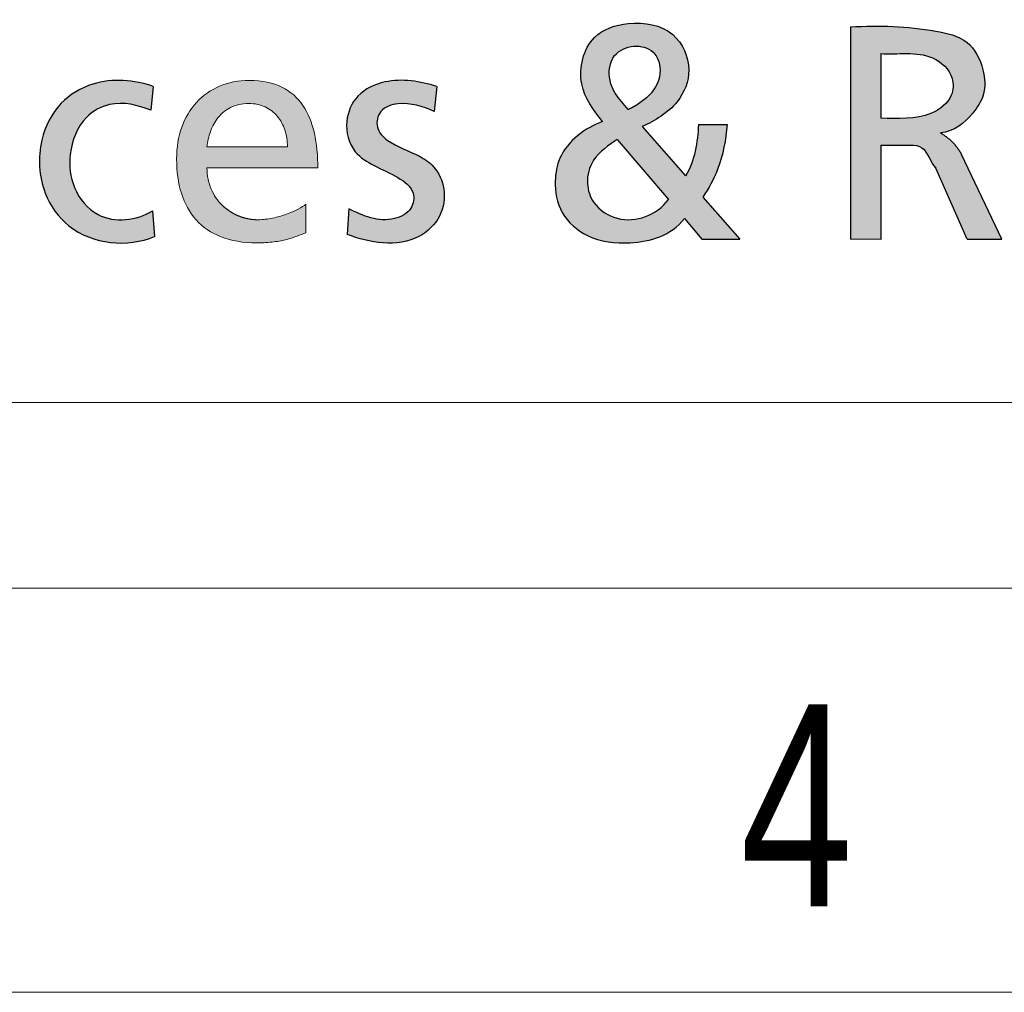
# Model space of a CAD drawing. Header units: millimetres. Extents: x 15 to 592, y 5 to 415.
# Tile 3 of 12: x 417 to 430, y 5 to 17. Entities that reach past the tile are written whole.
import ezdxf

# ---------------------------------------------------------------- set-up
doc = ezdxf.new("R2010")
doc.units = ezdxf.units.MM
doc.layers.add('FORMAT', color=7, linetype='Continuous')
doc.styles.add('SLDTEXTSTYLE0', font='TXT', dxfattribs={"width": 0.75})

# ---------------------------------------------------------------- blocks, each defined once
blk = doc.blocks.new('LOGO_sombreado')
at = {"linetype": 'Continuous'}
h = blk.add_hatch(color=7, dxfattribs=at)
edge = h.paths.add_edge_path(flags=0)
edge.add_spline(control_points=[(21.80518499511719, 2.542211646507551), (21.87715258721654, 2.650277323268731), (22.03221727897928, 2.933266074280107), (22.09147354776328, 3.253403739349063), (22.10612114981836, 3.44187780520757)], knot_values=[0, 0, 0, 0, 0.4065839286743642, 1, 1, 1, 1], weights=[1, 1, 1, 1, 1], degree=3, periodic=0)
edge.add_line((22.10612114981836, 3.441877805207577), (21.75261181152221, 3.442482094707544))
edge.add_spline(control_points=[(21.75261181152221, 3.442482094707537), (21.73771256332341, 3.223558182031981), (21.71383364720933, 2.995582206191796), (21.590480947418, 2.80556099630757)], knot_values=[0, 0, 0, 0, 1, 1, 1, 1], weights=[1, 1, 1, 1], degree=3, periodic=0)
edge.add_line((21.59048094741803, 2.80556099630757), (21.05568476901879, 3.41589335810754))
edge.add_spline(control_points=[(21.05568476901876, 3.41589335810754), (21.21405843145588, 3.49108382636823), (21.50401468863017, 3.656432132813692), (21.6971531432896, 4.135566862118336), (21.46527757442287, 4.649830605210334), (20.91634414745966, 4.739435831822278), (20.3687136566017, 4.557154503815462), (20.21852997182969, 3.932741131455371), (20.45354487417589, 3.615640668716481), (20.56548515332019, 3.480068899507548)], knot_values=[0, 0, 0, 0, 0.1490557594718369, 0.2667255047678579, 0.3997881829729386, 0.5586868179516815, 0.6849578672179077, 0.8509330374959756, 1, 1, 1, 1], weights=[1, 1, 1, 1, 1, 1, 1, 1, 1, 1], degree=3, periodic=0)
edge.add_spline(control_points=[(20.56548515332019, 3.480068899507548), (20.35092752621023, 3.401936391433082), (20.04367555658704, 3.175232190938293), (19.95698732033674, 2.707680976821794), (20.02666153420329, 2.324769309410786), (20.3941320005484, 2.005132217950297), (20.98353484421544, 1.941171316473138), (21.41004107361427, 2.065528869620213), (21.5785764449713, 2.278258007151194)], knot_values=[0, 0, 0, 0, 0.2281589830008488, 0.3202652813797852, 0.4488884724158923, 0.5851883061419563, 0.7570426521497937, 1, 1, 1, 1], weights=[1, 1, 1, 1, 1, 1, 1, 1, 1], degree=3, periodic=0)
edge.add_line((21.57857644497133, 2.278258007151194), (21.79382435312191, 2.02264356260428))
edge.add_line((21.79382435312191, 2.02264356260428), (22.26408241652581, 2.02264356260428))
edge.add_line((22.26408241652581, 2.02264356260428), (21.80518499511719, 2.542211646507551))
edge = h.paths.add_edge_path(flags=0)
edge.add_spline(control_points=[(21.37910049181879, 2.515622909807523), (21.24077429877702, 2.319796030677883), (20.84880579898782, 2.17311589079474), (20.44699734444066, 2.429463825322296), (20.35015849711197, 2.72723700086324), (20.43540659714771, 3.053012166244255), (20.64409038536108, 3.183991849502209), (20.74640941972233, 3.257569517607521)], knot_values=[0, 0, 0, 0, 0.3539609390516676, 0.5292754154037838, 0.6541513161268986, 0.8034518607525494, 1, 1, 1, 1], weights=[1, 1, 1, 1, 1, 1, 1, 1], degree=3, periodic=0)
edge.add_line((20.74640941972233, 3.257569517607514), (21.37910049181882, 2.515622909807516))
edge = h.paths.add_edge_path(flags=0)
edge.add_spline(control_points=[(20.88225369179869, 3.627273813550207), (20.82466989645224, 3.691802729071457), (20.7286787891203, 3.799371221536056), (20.6263960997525, 4.02575127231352), (20.66276279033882, 4.316230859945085), (20.94328487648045, 4.440864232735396), (21.21540433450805, 4.373629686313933), (21.3184032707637, 4.078570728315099), (21.19461075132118, 3.829591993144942), (21.055464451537, 3.73118651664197), (21.0107256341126, 3.699546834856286)], knot_values=[0, 0, 0, 0, 0.1287241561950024, 0.2145807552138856, 0.3703793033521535, 0.5029583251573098, 0.6266524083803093, 0.7444102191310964, 0.9178218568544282, 1, 1, 1, 1], weights=[1, 1, 1, 1, 1, 1, 1, 1, 1, 1, 1], degree=3, periodic=0)
edge.add_spline(control_points=[(21.0107256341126, 3.699546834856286), (20.94895017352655, 3.659036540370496), (20.88225369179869, 3.627273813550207)], knot_values=[0, 0, 0, 1, 1, 1], weights=[1, 1, 1], degree=2, periodic=0)
h = blk.add_hatch(color=7, dxfattribs=at)
edge = h.paths.add_edge_path(flags=0)
edge.add_line((24.00897634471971, 3.188218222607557), (24.36846879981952, 3.188218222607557))
edge.add_spline(control_points=[(24.36846879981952, 3.188218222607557), (24.43417487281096, 3.188218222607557), (24.57204739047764, 3.167928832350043), (24.62737304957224, 2.966254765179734), (24.68709393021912, 2.902411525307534)], knot_values=[0, 0, 0, 0, 0.3333596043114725, 1, 1, 1, 1], weights=[1, 1, 1, 1, 1], degree=3, periodic=0)
edge.add_line((24.68709393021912, 2.902411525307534), (25.07516314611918, 2.022535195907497))
edge.add_line((25.07516314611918, 2.022535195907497), (25.50612394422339, 2.022535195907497))
edge.add_line((25.50612394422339, 2.022535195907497), (25.00818043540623, 3.071690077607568))
edge.add_spline(control_points=[(25.00818043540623, 3.071690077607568), (24.91213326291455, 3.240049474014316), (24.74730285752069, 3.338875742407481)], knot_values=[0, 0, 0, 1, 1, 1], weights=[1, 1, 1], degree=2, periodic=0)
edge.add_spline(control_points=[(24.74730285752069, 3.338875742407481), (24.9167825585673, 3.354488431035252), (25.11052005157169, 3.514372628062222), (25.31044044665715, 3.815909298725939), (25.28905342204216, 4.15031328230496), (25.10735416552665, 4.51311518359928), (24.45667683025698, 4.652657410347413), (23.9979732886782, 4.671965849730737), (23.63131109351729, 4.650785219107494)], knot_values=[0, 0, 0, 0, 0.1644101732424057, 0.2524804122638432, 0.3603426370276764, 0.4947050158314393, 0.6362272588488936, 1, 1, 1, 1], weights=[1, 1, 1, 1, 1, 1, 1, 1, 1], degree=3, periodic=0)
edge.add_line((23.63131109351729, 4.650785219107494), (23.63131109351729, 2.023209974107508))
edge.add_line((23.63131109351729, 2.023209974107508), (24.00897634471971, 2.020548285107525))
edge.add_line((24.00897634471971, 2.020548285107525), (24.00897634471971, 3.188218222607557))
edge = h.paths.add_edge_path(flags=0)
edge.add_line((24.00864978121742, 3.518649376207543), (24.00864978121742, 4.319927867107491))
edge.add_spline(control_points=[(24.00864978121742, 4.319927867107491), (24.21515060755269, 4.303056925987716), (24.57492757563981, 4.384192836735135), (24.916849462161, 4.071875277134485), (24.90140032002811, 3.747590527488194), (24.54786482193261, 3.486641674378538), (24.21699973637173, 3.518563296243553), (24.00864978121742, 3.518649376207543)], knot_values=[0, 0, 0, 0, 0.2978892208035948, 0.45942292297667, 0.5557703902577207, 0.7086388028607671, 1, 1, 1, 1], weights=[1, 1, 1, 1, 1, 1, 1, 1], degree=3, periodic=0)
h = blk.add_hatch(color=7, dxfattribs=at)
edge = h.paths.add_edge_path(flags=0)
edge.add_arc((16.30196241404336, 2.904385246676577), 0.6409930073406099, 248.03441069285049, 270.0502968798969, ccw=False)
edge.add_spline(control_points=[(16.06219918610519, 2.309922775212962), (15.9868891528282, 2.340333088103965), (15.91875832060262, 2.384543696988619), (15.86030607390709, 2.440932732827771)], knot_values=[23.38426970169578, 23.38426970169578, 23.38426970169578, 23.38426970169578, 23.7679247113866, 23.7679247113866, 23.7679247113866, 23.7679247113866], weights=[1, 0.9877716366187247, 0.9877716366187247, 1], degree=3, periodic=0)
edge.add_arc((16.29055579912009, 2.885258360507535), 0.6184982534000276, 203.0223573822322, 225.9220705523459, ccw=False)
edge.add_spline(control_points=[(15.72131949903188, 2.643369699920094), (15.68820443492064, 2.721202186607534), (15.66959231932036, 2.808945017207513), (15.66959231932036, 2.904060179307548)], knot_values=[0, 0, 0, 0, 1, 1, 1, 1], weights=[1, 1, 1, 1], degree=3, periodic=0)
edge.add_line((15.66959231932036, 2.904060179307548), (17.04090640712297, 2.904060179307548))
edge.add_spline(control_points=[(17.04090640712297, 2.904060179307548), (17.04090640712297, 3.05839570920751), (17.02791418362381, 3.203425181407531), (16.99848528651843, 3.333951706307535)], knot_values=[2, 2, 2, 2, 3, 3, 3, 3], weights=[1, 1, 1, 1], degree=3, periodic=0)
edge.add_spline(control_points=[(16.99848528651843, 3.333951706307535), (16.96905638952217, 3.464478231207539), (16.92313039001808, 3.58074352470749), (16.85714198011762, 3.677550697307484)], knot_values=[3, 3, 3, 3, 4, 4, 4, 4], weights=[1, 1, 1, 1], degree=3, periodic=0)
edge.add_spline(control_points=[(16.85714198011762, 3.677550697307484), (16.79121399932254, 3.774478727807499), (16.70528403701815, 3.852069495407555), (16.59578678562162, 3.905488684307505)], knot_values=[4, 4, 4, 4, 5, 5, 5, 5], weights=[1, 1, 1, 1], degree=3, periodic=0)
edge.add_spline(control_points=[(16.59578678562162, 3.905488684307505), (16.48634996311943, 3.958907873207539), (16.35328542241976, 3.988034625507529), (16.19326957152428, 3.988034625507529), (16.05772744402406, 3.988034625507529), (15.93372724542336, 3.962896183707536), (15.82398827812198, 3.916245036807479)], knot_values=[5, 5, 5, 5, 6, 6, 6, 7, 7, 7, 7], weights=[1, 1, 1, 1, 1, 1, 1], degree=3, periodic=0)
edge.add_spline(control_points=[(15.82398827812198, 3.916245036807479), (15.71418888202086, 3.8697147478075), (15.61871114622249, 3.801671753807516), (15.54009308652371, 3.715741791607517)], knot_values=[7, 7, 7, 7, 8, 8, 8, 8], weights=[1, 1, 1, 1], degree=3, periodic=0)
edge.add_spline(control_points=[(15.54009308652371, 3.715741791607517), (15.46153545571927, 3.629932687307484), (15.39989793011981, 3.526357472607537), (15.35789981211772, 3.40864188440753)], knot_values=[8, 8, 8, 8, 9, 9, 9, 9], weights=[1, 1, 1, 1], degree=3, periodic=0)
edge.add_spline(control_points=[(15.35789981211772, 3.40864188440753), (15.31596212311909, 3.290926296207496), (15.2936034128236, 3.159191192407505), (15.2936034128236, 3.016941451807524), (15.2936034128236, 2.860430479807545), (15.31312196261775, 2.71733473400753), (15.35300506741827, 2.590554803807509)], knot_values=[9, 9, 9, 9, 10, 10, 10, 11, 11, 11, 11], weights=[1, 1, 1, 1, 1, 1, 1], degree=3, periodic=0)
edge.add_spline(control_points=[(15.35300506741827, 2.590554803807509), (15.39294860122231, 2.463774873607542), (15.45325669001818, 2.353310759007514), (15.53483576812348, 2.262425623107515)], knot_values=[11, 11, 11, 11, 12, 12, 12, 12], weights=[1, 1, 1, 1], degree=3, periodic=0)
edge.add_spline(control_points=[(15.53483576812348, 2.262425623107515), (15.61641484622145, 2.171540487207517), (15.71938577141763, 2.10035518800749), (15.8444736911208, 2.051770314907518)], knot_values=[12, 12, 12, 12, 13, 13, 13, 13], weights=[1, 1, 1, 1], degree=3, periodic=0)
edge.add_spline(control_points=[(15.8444736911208, 2.051770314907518), (15.96956161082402, 2.003185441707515), (16.11688738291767, 1.977321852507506), (16.28729701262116, 1.977321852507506), (16.36645893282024, 1.977321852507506), (16.43558964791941, 1.982035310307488), (16.49674374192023, 1.989770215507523)], knot_values=[13, 13, 13, 13, 14, 14, 14, 15, 15, 15, 15], weights=[1, 1, 1, 1, 1, 1, 1], degree=3, periodic=0)
edge.add_spline(control_points=[(16.49674374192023, 1.989770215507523), (16.55789783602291, 1.997625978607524), (16.61113573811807, 2.00850318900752), (16.65869331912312, 2.020951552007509)], knot_values=[15, 15, 15, 15, 16, 16, 16, 16], weights=[1, 1, 1, 1], degree=3, periodic=0)
edge.add_spline(control_points=[(16.65869331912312, 2.020951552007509), (16.70631132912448, 2.033399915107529), (16.74824901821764, 2.04729857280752), (16.78668182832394, 2.061318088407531)], knot_values=[16, 16, 16, 16, 17, 17, 17, 17], weights=[1, 1, 1, 1], degree=3, periodic=0)
edge.add_spline(control_points=[(16.78668182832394, 2.061318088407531), (16.82517506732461, 2.075095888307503), (16.86016342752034, 2.088994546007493), (16.89400363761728, 2.101201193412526)], knot_values=[17, 17, 17, 17, 18, 18, 18, 18], weights=[1, 1, 1, 1], degree=3, periodic=0)
edge.add_line((16.89400363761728, 2.101201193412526), (16.89400363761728, 2.455314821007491))
edge.add_spline(control_points=[(16.89400363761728, 2.455314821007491), (16.87237007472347, 2.437427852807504), (16.83919458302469, 2.41664029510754), (16.79792161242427, 2.395248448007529)], knot_values=[19.00002, 19.00002, 19.00002, 19.00002, 20.00002, 20.00002, 20.00002, 20.00002], weights=[1, 1, 1, 1], degree=3, periodic=0)
edge.add_spline(control_points=[(16.79792161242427, 2.395248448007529), (16.75664864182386, 2.373856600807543), (16.70727819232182, 2.352102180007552), (16.65337557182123, 2.332644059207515)], knot_values=[20.00002, 20.00002, 20.00002, 20.00002, 21.00002, 21.00002, 21.00002, 21.00002], weights=[1, 1, 1, 1], degree=3, periodic=0)
edge.add_spline(control_points=[(16.65337557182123, 2.332644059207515), (16.5994729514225, 2.313185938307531), (16.54091730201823, 2.295782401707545), (16.48127393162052, 2.2833340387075)], knot_values=[21.00002, 21.00002, 21.00002, 21.00002, 22.00002, 22.00002, 22.00002, 22.00002], weights=[1, 1, 1, 1], degree=3, periodic=0)
edge.add_spline(control_points=[(16.48127393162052, 2.2833340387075), (16.42163056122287, 2.270885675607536), (16.36089946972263, 2.263392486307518), (16.30252510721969, 2.263392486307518)], knot_values=[22.00002, 22.00002, 22.00002, 22.00002, 23.00002, 23.00002, 23.00002, 23.00002], weights=[1, 1, 1, 1], degree=3, periodic=0)
edge = h.paths.add_edge_path(flags=0)
edge.add_spline(control_points=[(15.66959231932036, 3.166926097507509), (15.67611864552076, 3.229167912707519), (15.69001730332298, 3.293826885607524), (15.71255730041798, 3.355706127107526)], knot_values=[8, 8, 8, 8, 9, 9, 9, 9], weights=[1, 1, 1, 1], degree=3, periodic=0)
edge.add_spline(control_points=[(15.71255730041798, 3.355706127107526), (15.73509729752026, 3.417585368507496), (15.76627863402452, 3.476684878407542), (15.80755160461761, 3.528049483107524)], knot_values=[9, 9, 9, 9, 10, 10, 10, 10], weights=[1, 1, 1, 1], degree=3, periodic=0)
edge.add_spline(control_points=[(15.80755160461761, 3.528049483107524), (15.84876414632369, 3.579414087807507), (15.9000078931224, 3.623043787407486), (15.96255185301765, 3.653741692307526)], knot_values=[0, 0, 0, 0, 1, 1, 1, 1], weights=[1, 1, 1, 1], degree=3, periodic=0)
edge.add_spline(control_points=[(15.96255185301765, 3.653741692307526), (16.02515624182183, 3.684560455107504), (16.09912127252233, 3.702447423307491), (16.18577638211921, 3.702447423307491), (16.26215857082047, 3.702447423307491), (16.3302015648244, 3.687340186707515), (16.38942193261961, 3.660147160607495)], knot_values=[1, 1, 1, 1, 2, 2, 2, 3, 3, 3, 3], weights=[1, 1, 1, 1, 1, 1, 1], degree=3, periodic=0)
edge.add_spline(control_points=[(16.38942193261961, 3.660147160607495), (16.44864230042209, 3.632954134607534), (16.49897961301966, 3.593554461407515), (16.53976915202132, 3.545090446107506)], knot_values=[3, 3, 3, 3, 4, 4, 4, 4], weights=[1, 1, 1, 1], degree=3, periodic=0)
edge.add_spline(control_points=[(16.53976915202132, 3.545090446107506), (16.58049826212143, 3.496505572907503), (16.61174002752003, 3.438735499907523), (16.63276930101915, 3.374801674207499)], knot_values=[4, 4, 4, 4, 5, 5, 5, 5], weights=[1, 1, 1, 1], degree=3, periodic=0)
edge.add_spline(control_points=[(16.63276930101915, 3.374801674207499), (16.65385900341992, 3.31074699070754), (16.66467578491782, 3.24052855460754), (16.66467578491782, 3.166926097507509)], knot_values=[5, 5, 5, 5, 6, 6, 6, 6], weights=[1, 1, 1, 1], degree=3, periodic=0)
edge.add_line((16.66467578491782, 3.166926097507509), (16.41588981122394, 3.166926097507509))
edge.add_line((16.41588981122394, 3.166926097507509), (15.66959231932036, 3.166926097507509))
h = blk.add_hatch(color=7, dxfattribs=at)
edge = h.paths.add_edge_path(flags=0)
edge.add_arc((16.30196241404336, 2.904385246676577), 0.6409930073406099, 248.03441069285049, 270.0502968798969, ccw=False)
edge.add_spline(control_points=[(16.06219918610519, 2.309922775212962), (15.9868891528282, 2.340333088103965), (15.91875832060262, 2.384543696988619), (15.86030607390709, 2.440932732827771)], knot_values=[23.38426970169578, 23.38426970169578, 23.38426970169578, 23.38426970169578, 23.7679247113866, 23.7679247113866, 23.7679247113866, 23.7679247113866], weights=[1, 0.9877716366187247, 0.9877716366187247, 1], degree=3, periodic=0)
edge.add_arc((16.29055579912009, 2.885258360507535), 0.6184982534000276, 203.0223573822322, 225.9220705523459, ccw=False)
edge.add_spline(control_points=[(15.72131949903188, 2.643369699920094), (15.68820443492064, 2.721202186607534), (15.66959231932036, 2.808945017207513), (15.66959231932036, 2.904060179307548)], knot_values=[0, 0, 0, 0, 1, 1, 1, 1], weights=[1, 1, 1, 1], degree=3, periodic=0)
edge.add_line((15.66959231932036, 2.904060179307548), (17.04090640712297, 2.904060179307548))
edge.add_spline(control_points=[(17.04090640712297, 2.904060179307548), (17.04090640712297, 3.05839570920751), (17.02791418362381, 3.203425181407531), (16.99848528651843, 3.333951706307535)], knot_values=[2, 2, 2, 2, 3, 3, 3, 3], weights=[1, 1, 1, 1], degree=3, periodic=0)
edge.add_spline(control_points=[(16.99848528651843, 3.333951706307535), (16.96905638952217, 3.464478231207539), (16.92313039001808, 3.58074352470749), (16.85714198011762, 3.677550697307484)], knot_values=[3, 3, 3, 3, 4, 4, 4, 4], weights=[1, 1, 1, 1], degree=3, periodic=0)
edge.add_spline(control_points=[(16.85714198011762, 3.677550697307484), (16.79121399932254, 3.774478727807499), (16.70528403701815, 3.852069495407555), (16.59578678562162, 3.905488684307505)], knot_values=[4, 4, 4, 4, 5, 5, 5, 5], weights=[1, 1, 1, 1], degree=3, periodic=0)
edge.add_spline(control_points=[(16.59578678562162, 3.905488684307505), (16.48634996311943, 3.958907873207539), (16.35328542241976, 3.988034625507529), (16.19326957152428, 3.988034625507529), (16.05772744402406, 3.988034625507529), (15.93372724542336, 3.962896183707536), (15.82398827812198, 3.916245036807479)], knot_values=[5, 5, 5, 5, 6, 6, 6, 7, 7, 7, 7], weights=[1, 1, 1, 1, 1, 1, 1], degree=3, periodic=0)
edge.add_spline(control_points=[(15.82398827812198, 3.916245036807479), (15.71418888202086, 3.8697147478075), (15.61871114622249, 3.801671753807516), (15.54009308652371, 3.715741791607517)], knot_values=[7, 7, 7, 7, 8, 8, 8, 8], weights=[1, 1, 1, 1], degree=3, periodic=0)
edge.add_spline(control_points=[(15.54009308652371, 3.715741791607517), (15.46153545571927, 3.629932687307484), (15.39989793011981, 3.526357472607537), (15.35789981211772, 3.40864188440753)], knot_values=[8, 8, 8, 8, 9, 9, 9, 9], weights=[1, 1, 1, 1], degree=3, periodic=0)
edge.add_spline(control_points=[(15.35789981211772, 3.40864188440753), (15.31596212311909, 3.290926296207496), (15.2936034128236, 3.159191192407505), (15.2936034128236, 3.016941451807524), (15.2936034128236, 2.860430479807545), (15.31312196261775, 2.71733473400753), (15.35300506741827, 2.590554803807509)], knot_values=[9, 9, 9, 9, 10, 10, 10, 11, 11, 11, 11], weights=[1, 1, 1, 1, 1, 1, 1], degree=3, periodic=0)
edge.add_spline(control_points=[(15.35300506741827, 2.590554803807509), (15.39294860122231, 2.463774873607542), (15.45325669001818, 2.353310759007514), (15.53483576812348, 2.262425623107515)], knot_values=[11, 11, 11, 11, 12, 12, 12, 12], weights=[1, 1, 1, 1], degree=3, periodic=0)
edge.add_spline(control_points=[(15.53483576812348, 2.262425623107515), (15.61641484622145, 2.171540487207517), (15.71938577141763, 2.10035518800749), (15.8444736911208, 2.051770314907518)], knot_values=[12, 12, 12, 12, 13, 13, 13, 13], weights=[1, 1, 1, 1], degree=3, periodic=0)
edge.add_spline(control_points=[(15.8444736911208, 2.051770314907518), (15.96956161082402, 2.003185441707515), (16.11688738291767, 1.977321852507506), (16.28729701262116, 1.977321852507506), (16.36645893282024, 1.977321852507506), (16.43558964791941, 1.982035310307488), (16.49674374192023, 1.989770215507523)], knot_values=[13, 13, 13, 13, 14, 14, 14, 15, 15, 15, 15], weights=[1, 1, 1, 1, 1, 1, 1], degree=3, periodic=0)
edge.add_spline(control_points=[(16.49674374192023, 1.989770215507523), (16.55789783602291, 1.997625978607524), (16.61113573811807, 2.00850318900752), (16.65869331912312, 2.020951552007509)], knot_values=[15, 15, 15, 15, 16, 16, 16, 16], weights=[1, 1, 1, 1], degree=3, periodic=0)
edge.add_spline(control_points=[(16.65869331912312, 2.020951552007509), (16.70631132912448, 2.033399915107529), (16.74824901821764, 2.04729857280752), (16.78668182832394, 2.061318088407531)], knot_values=[16, 16, 16, 16, 17, 17, 17, 17], weights=[1, 1, 1, 1], degree=3, periodic=0)
edge.add_spline(control_points=[(16.78668182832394, 2.061318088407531), (16.82517506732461, 2.075095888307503), (16.86016342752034, 2.088994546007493), (16.89400363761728, 2.101201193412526)], knot_values=[17, 17, 17, 17, 18, 18, 18, 18], weights=[1, 1, 1, 1], degree=3, periodic=0)
edge.add_line((16.89400363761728, 2.101201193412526), (16.89400363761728, 2.455314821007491))
edge.add_spline(control_points=[(16.89400363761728, 2.455314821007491), (16.87237007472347, 2.437427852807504), (16.83919458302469, 2.41664029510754), (16.79792161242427, 2.395248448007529)], knot_values=[19.00002, 19.00002, 19.00002, 19.00002, 20.00002, 20.00002, 20.00002, 20.00002], weights=[1, 1, 1, 1], degree=3, periodic=0)
edge.add_spline(control_points=[(16.79792161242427, 2.395248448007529), (16.75664864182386, 2.373856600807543), (16.70727819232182, 2.352102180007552), (16.65337557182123, 2.332644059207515)], knot_values=[20.00002, 20.00002, 20.00002, 20.00002, 21.00002, 21.00002, 21.00002, 21.00002], weights=[1, 1, 1, 1], degree=3, periodic=0)
edge.add_spline(control_points=[(16.65337557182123, 2.332644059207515), (16.5994729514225, 2.313185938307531), (16.54091730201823, 2.295782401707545), (16.48127393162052, 2.2833340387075)], knot_values=[21.00002, 21.00002, 21.00002, 21.00002, 22.00002, 22.00002, 22.00002, 22.00002], weights=[1, 1, 1, 1], degree=3, periodic=0)
edge.add_spline(control_points=[(16.48127393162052, 2.2833340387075), (16.42163056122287, 2.270885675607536), (16.36089946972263, 2.263392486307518), (16.30252510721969, 2.263392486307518)], knot_values=[22.00002, 22.00002, 22.00002, 22.00002, 23.00002, 23.00002, 23.00002, 23.00002], weights=[1, 1, 1, 1], degree=3, periodic=0)
edge = h.paths.add_edge_path(flags=0)
edge.add_spline(control_points=[(15.66959231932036, 3.166926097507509), (15.67611864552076, 3.229167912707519), (15.69001730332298, 3.293826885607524), (15.71255730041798, 3.355706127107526)], knot_values=[8, 8, 8, 8, 9, 9, 9, 9], weights=[1, 1, 1, 1], degree=3, periodic=0)
edge.add_spline(control_points=[(15.71255730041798, 3.355706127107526), (15.73509729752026, 3.417585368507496), (15.76627863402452, 3.476684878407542), (15.80755160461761, 3.528049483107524)], knot_values=[9, 9, 9, 9, 10, 10, 10, 10], weights=[1, 1, 1, 1], degree=3, periodic=0)
edge.add_spline(control_points=[(15.80755160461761, 3.528049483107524), (15.84876414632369, 3.579414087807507), (15.9000078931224, 3.623043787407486), (15.96255185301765, 3.653741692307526)], knot_values=[0, 0, 0, 0, 1, 1, 1, 1], weights=[1, 1, 1, 1], degree=3, periodic=0)
edge.add_spline(control_points=[(15.96255185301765, 3.653741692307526), (16.02515624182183, 3.684560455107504), (16.09912127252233, 3.702447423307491), (16.18577638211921, 3.702447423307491), (16.26215857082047, 3.702447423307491), (16.3302015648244, 3.687340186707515), (16.38942193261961, 3.660147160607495)], knot_values=[1, 1, 1, 1, 2, 2, 2, 3, 3, 3, 3], weights=[1, 1, 1, 1, 1, 1, 1], degree=3, periodic=0)
edge.add_spline(control_points=[(16.38942193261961, 3.660147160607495), (16.44864230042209, 3.632954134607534), (16.49897961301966, 3.593554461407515), (16.53976915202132, 3.545090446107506)], knot_values=[3, 3, 3, 3, 4, 4, 4, 4], weights=[1, 1, 1, 1], degree=3, periodic=0)
edge.add_spline(control_points=[(16.53976915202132, 3.545090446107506), (16.58049826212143, 3.496505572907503), (16.61174002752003, 3.438735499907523), (16.63276930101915, 3.374801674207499)], knot_values=[4, 4, 4, 4, 5, 5, 5, 5], weights=[1, 1, 1, 1], degree=3, periodic=0)
edge.add_spline(control_points=[(16.63276930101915, 3.374801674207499), (16.65385900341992, 3.31074699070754), (16.66467578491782, 3.24052855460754), (16.66467578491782, 3.166926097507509)], knot_values=[5, 5, 5, 5, 6, 6, 6, 6], weights=[1, 1, 1, 1], degree=3, periodic=0)
edge.add_line((16.66467578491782, 3.166926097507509), (16.41588981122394, 3.166926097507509))
edge.add_line((16.41588981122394, 3.166926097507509), (15.66959231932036, 3.166926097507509))
at = {"layer": 'FORMAT'}
h = blk.add_hatch(color=256, dxfattribs=at)
edge = h.paths.add_edge_path(flags=0)
edge.add_spline(control_points=[(14.99369455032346, 2.372406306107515), (14.80342185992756, 2.254375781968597), (14.34987523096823, 2.197414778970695), (13.99277567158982, 2.64196762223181), (13.944642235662, 3.102252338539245), (14.10101038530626, 3.522035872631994), (14.51883264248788, 3.756115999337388), (14.81805017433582, 3.681829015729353), (14.97514286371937, 3.6195389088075)], knot_values=[0, 0, 0, 0, 0.2397356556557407, 0.3927620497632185, 0.535376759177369, 0.7077411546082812, 0.8207777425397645, 1, 1, 1, 1], weights=[1, 1, 1, 1, 1, 1, 1, 1, 1], degree=3, periodic=0)
edge.add_line((14.9751428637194, 3.619538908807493), (15.00505519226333, 3.913344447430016))
edge.add_spline(control_points=[(15.00505519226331, 3.913344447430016), (14.76920025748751, 3.993950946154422), (14.33818000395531, 4.031805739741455), (13.81780714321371, 3.723664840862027), (13.56464290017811, 3.213677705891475), (13.59786689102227, 2.624369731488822), (14.05193056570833, 1.976556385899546), (14.68677269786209, 1.916141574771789), (15.02028328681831, 2.056362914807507)], knot_values=[0, 0, 0, 0, 0.1894416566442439, 0.3044366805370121, 0.4334053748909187, 0.5981526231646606, 0.7235130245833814, 1, 1, 1, 1], weights=[1, 1, 1, 1, 1, 1, 1, 1, 1], degree=3, periodic=0)
edge.add_line((15.02028328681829, 2.056362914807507), (14.99369455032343, 2.372406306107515))
h = blk.add_hatch(color=256, dxfattribs=at)
edge = h.paths.add_edge_path(flags=0)
edge.add_spline(control_points=[(17.40638067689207, 2.082468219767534), (17.67035797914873, 1.976452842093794), (18.16780218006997, 1.890030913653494), (18.58006166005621, 2.287243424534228), (18.63296039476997, 2.635792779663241), (18.51031553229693, 2.915258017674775), (18.23674949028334, 3.100513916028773), (17.95927731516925, 3.176307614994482), (17.74357760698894, 3.395620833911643), (17.80069950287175, 3.642227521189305), (18.1185738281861, 3.739478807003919), (18.34080093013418, 3.665491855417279), (18.48280150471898, 3.604552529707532)], knot_values=[0, 0, 0, 0, 0.2486171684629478, 0.3448877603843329, 0.4372737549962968, 0.5201900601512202, 0.5798426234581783, 0.701278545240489, 0.7559945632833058, 0.8108630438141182, 0.8735819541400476, 1, 1, 1, 1], weights=[1, 1, 1, 1, 1, 1, 1, 1, 1, 1, 1, 1, 1], degree=3, periodic=0)
edge.add_line((18.48280150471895, 3.604552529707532), (18.51271383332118, 3.913344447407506))
edge.add_spline(control_points=[(18.5127138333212, 3.913344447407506), (18.30798539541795, 3.97594575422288), (17.95824568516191, 4.037934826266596), (17.51325863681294, 3.834107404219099), (17.35512574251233, 3.470061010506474), (17.45001637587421, 3.102179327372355), (17.74979883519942, 2.919686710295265), (18.01160769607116, 2.811354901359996), (18.25300544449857, 2.63598903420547), (18.21179162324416, 2.369168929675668), (17.87657680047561, 2.19652374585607), (17.59254255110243, 2.311508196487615), (17.42493236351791, 2.398874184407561)], knot_values=[0, 0, 0, 0, 0.1768908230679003, 0.2801083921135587, 0.3736800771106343, 0.4799749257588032, 0.5584819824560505, 0.6484723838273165, 0.7229918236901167, 0.7734622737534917, 0.8394931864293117, 1, 1, 1, 1], weights=[1, 1, 1, 1, 1, 1, 1, 1, 1, 1, 1, 1, 1], degree=3, periodic=0)
edge.add_line((17.42493236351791, 2.398874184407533), (17.40638067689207, 2.082468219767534))
at = {"color": 7, "linetype": 'Continuous', "lineweight": 18}
for p, q in [((16.66467578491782, 3.166926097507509), (16.41588981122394, 3.166926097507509)), ((0, 1.387778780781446e-14), (72.50000000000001, 1.387778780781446e-14))]:
    blk.add_line(p, q, dxfattribs=at)
blk.add_arc((16.29055579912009, 2.885258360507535), 0.618498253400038, 203.022357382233, 225.9220705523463, dxfattribs=at)
at = {"color": 8, "linetype": 'Continuous', "lineweight": 0}
for points in [[(15.82398827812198, 3.916245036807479), (15.71418888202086, 3.8697147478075), (15.61871114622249, 3.801671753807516), (15.54009308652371, 3.715741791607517)], [(16.85714198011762, 3.677550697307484), (16.79121399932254, 3.774478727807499), (16.70528403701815, 3.852069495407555), (16.59578678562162, 3.905488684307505)], [(15.54009308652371, 3.715741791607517), (15.46153545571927, 3.629932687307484), (15.39989793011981, 3.526357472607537), (15.35789981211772, 3.40864188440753)], [(16.38942193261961, 3.660147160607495), (16.44864230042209, 3.632954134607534), (16.49897961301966, 3.593554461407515), (16.53976915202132, 3.545090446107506)], [(16.99848528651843, 3.333951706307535), (16.96905638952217, 3.464478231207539), (16.92313039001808, 3.58074352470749), (16.85714198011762, 3.677550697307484)], [(15.80755160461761, 3.528049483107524), (15.84876414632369, 3.579414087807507), (15.9000078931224, 3.623043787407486), (15.96255185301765, 3.653741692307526)], [(16.53976915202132, 3.545090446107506), (16.58049826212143, 3.496505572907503), (16.61174002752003, 3.438735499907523), (16.63276930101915, 3.374801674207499)], [(15.71255730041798, 3.355706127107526), (15.73509729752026, 3.417585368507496), (15.76627863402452, 3.476684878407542), (15.80755160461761, 3.528049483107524)], [(15.66959231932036, 3.166926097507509), (15.67611864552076, 3.229167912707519), (15.69001730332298, 3.293826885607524), (15.71255730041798, 3.355706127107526)], [(16.63276930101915, 3.374801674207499), (16.65385900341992, 3.31074699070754), (16.66467578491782, 3.24052855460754), (16.66467578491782, 3.166926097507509)], [(17.04090640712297, 2.904060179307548), (17.04090640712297, 3.05839570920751), (17.02791418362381, 3.203425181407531), (16.99848528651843, 3.333951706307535)], [(16.41588981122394, 3.166926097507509), (16.16712398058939, 3.166926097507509), (15.9183581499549, 3.166926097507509), (15.66959231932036, 3.166926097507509)], [(15.72131949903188, 2.643369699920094), (15.68820443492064, 2.721202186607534), (15.66959231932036, 2.808945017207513), (15.66959231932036, 2.904060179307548)], [(15.66959231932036, 2.904060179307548), (16.12669701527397, 2.904060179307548), (16.5838017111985, 2.904060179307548), (17.04090640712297, 2.904060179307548)], [(15.35300506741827, 2.590554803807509), (15.39294860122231, 2.463774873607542), (15.45325669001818, 2.353310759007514), (15.53483576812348, 2.262425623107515)], [(16.89400363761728, 2.455314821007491), (16.87237007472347, 2.437427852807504), (16.83919458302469, 2.41664029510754), (16.79792161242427, 2.395248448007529)], [(16.89400363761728, 2.101201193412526), (16.89400363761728, 2.219239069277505), (16.89400363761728, 2.337276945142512), (16.89400363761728, 2.455314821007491)], [(16.65337557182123, 2.332644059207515), (16.5994729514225, 2.313185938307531), (16.54091730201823, 2.295782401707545), (16.48127393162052, 2.2833340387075)], [(16.79792161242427, 2.395248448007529), (16.75664864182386, 2.373856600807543), (16.70727819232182, 2.352102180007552), (16.65337557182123, 2.332644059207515)], [(15.53483576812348, 2.262425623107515), (15.61641484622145, 2.171540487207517), (15.71938577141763, 2.10035518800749), (15.8444736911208, 2.051770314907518)], [(16.48127393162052, 2.2833340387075), (16.42163056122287, 2.270885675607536), (16.36089946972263, 2.263392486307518), (16.30252510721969, 2.263392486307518)], [(16.78668182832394, 2.061318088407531), (16.82517506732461, 2.075095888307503), (16.86016342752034, 2.088994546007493), (16.89400363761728, 2.101201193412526)], [(16.49674374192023, 1.989770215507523), (16.55789783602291, 1.997625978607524), (16.61113573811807, 2.00850318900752), (16.65869331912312, 2.020951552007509)], [(16.65869331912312, 2.020951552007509), (16.70631132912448, 2.033399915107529), (16.74824901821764, 2.04729857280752), (16.78668182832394, 2.061318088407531)]]:
    blk.add_open_spline(points, degree=3, dxfattribs=at)
for points, knots in [([(16.59578678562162, 3.905488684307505), (16.48634996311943, 3.958907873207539), (16.35328542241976, 3.988034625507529), (16.19326957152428, 3.988034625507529), (16.05772744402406, 3.988034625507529), (15.93372724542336, 3.962896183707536), (15.82398827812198, 3.916245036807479)], [5, 5, 5, 5, 6, 6, 6, 7, 7, 7, 7]), ([(15.96255185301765, 3.653741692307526), (16.02515624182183, 3.684560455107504), (16.09912127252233, 3.702447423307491), (16.18577638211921, 3.702447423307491), (16.26215857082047, 3.702447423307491), (16.3302015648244, 3.687340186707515), (16.38942193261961, 3.660147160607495)], [1, 1, 1, 1, 2, 2, 2, 3, 3, 3, 3]), ([(15.35789981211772, 3.40864188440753), (15.31596212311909, 3.290926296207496), (15.2936034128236, 3.159191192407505), (15.2936034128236, 3.016941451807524), (15.2936034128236, 2.860430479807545), (15.31312196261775, 2.71733473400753), (15.35300506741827, 2.590554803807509)], [9, 9, 9, 9, 10, 10, 10, 11, 11, 11, 11]), ([(15.8444736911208, 2.051770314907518), (15.96956161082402, 2.003185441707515), (16.11688738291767, 1.977321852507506), (16.28729701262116, 1.977321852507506), (16.36645893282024, 1.977321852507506), (16.43558964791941, 1.982035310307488), (16.49674374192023, 1.989770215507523)], [13, 13, 13, 13, 14, 14, 14, 15, 15, 15, 15])]:
    blk.add_open_spline(points, degree=3, knots=knots, dxfattribs=at)
for points, weights in [([(16.06219918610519, 2.309922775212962), (15.9868891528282, 2.340333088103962), (15.91875832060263, 2.384543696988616), (15.86030607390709, 2.440932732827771)], [1, 0.9877716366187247, 0.9877716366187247, 1]), ([(16.30252510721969, 2.263392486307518), (16.21991552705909, 2.263319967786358), (16.13881205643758, 2.279022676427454), (16.06219918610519, 2.309922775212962)], [1, 0.9877338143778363, 0.9877338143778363, 1])]:
    blk.add_rational_spline(points, weights, degree=3, dxfattribs=at)
at = {"layer": 'FORMAT', "color": 7}
for p, q in [((23.63131109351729, 4.650785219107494), (23.63131109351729, 2.023209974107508)), ((24.00864978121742, 4.319927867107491), (24.00864978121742, 3.518649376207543)), ((15.00505519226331, 3.913344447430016), (14.97514286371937, 3.6195389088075)), ((18.5127138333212, 3.913344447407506), (18.48280150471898, 3.604552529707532)), ((21.05568476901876, 3.41589335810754), (21.590480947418, 2.80556099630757)), ((21.75261181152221, 3.442482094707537), (22.10612114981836, 3.44187780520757)), ((20.74640941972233, 3.257569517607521), (21.37910049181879, 2.515622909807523)), ((24.00897634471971, 3.188218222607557), (24.00897634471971, 2.020548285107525)), ((24.00897634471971, 3.188218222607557), (24.36846879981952, 3.188218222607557)), ((25.50612394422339, 2.022535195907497), (25.00818043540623, 3.071690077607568)), ((25.07516314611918, 2.022535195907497), (24.68709393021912, 2.902411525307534)), ((21.80518499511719, 2.542211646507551), (22.26408241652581, 2.02264356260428)), ((14.99369455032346, 2.372406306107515), (15.02028328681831, 2.056362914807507)), ((17.42493236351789, 2.398874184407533), (17.40638067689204, 2.082468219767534)), ((21.5785764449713, 2.278258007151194), (21.79382435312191, 2.02264356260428)), ((21.79382435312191, 2.02264356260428), (22.26408241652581, 2.02264356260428)), ((24.00897634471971, 2.020548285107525), (23.63131109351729, 2.023209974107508)), ((25.07516314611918, 2.022535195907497), (25.50612394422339, 2.022535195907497))]:
    blk.add_line(p, q, dxfattribs=at)
for points, knots in [([(20.56548515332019, 3.480068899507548), (20.45354487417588, 3.61564066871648), (20.21852997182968, 3.932741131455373), (20.3687136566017, 4.557154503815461), (20.91634414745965, 4.739435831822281), (21.46527757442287, 4.649830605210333), (21.69715314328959, 4.135566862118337), (21.50401468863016, 3.65643213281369), (21.21405843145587, 3.491083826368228), (21.05568476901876, 3.41589335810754)], [0, 0, 0, 0, 0.1490669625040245, 0.3150421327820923, 0.4413131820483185, 0.6002118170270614, 0.733274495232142, 0.8509442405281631, 1, 1, 1, 1]), ([(23.63131109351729, 4.650785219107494), (23.99797328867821, 4.671965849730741), (24.456676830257, 4.652657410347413), (25.10735416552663, 4.51311518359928), (25.28905342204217, 4.15031328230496), (25.31044044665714, 3.815909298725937), (25.11052005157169, 3.514372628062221), (24.91678255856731, 3.354488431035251), (24.74730285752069, 3.338875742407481)], [0, 0, 0, 0, 0.3637727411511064, 0.5052949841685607, 0.6396573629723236, 0.7475195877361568, 0.8355898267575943, 1, 1, 1, 1]), ([(20.88225369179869, 3.627273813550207), (20.82466989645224, 3.691802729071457), (20.7286787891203, 3.799371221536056), (20.6263960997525, 4.02575127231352), (20.66276279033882, 4.316230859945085), (20.94328487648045, 4.440864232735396), (21.21540433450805, 4.373629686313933), (21.3184032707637, 4.078570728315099), (21.19461075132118, 3.829591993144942), (21.055464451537, 3.73118651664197), (21.0107256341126, 3.699546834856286)], [0, 0, 0, 0, 0.1287241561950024, 0.2145807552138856, 0.3703793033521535, 0.5029583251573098, 0.6266524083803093, 0.7444102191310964, 0.9178218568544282, 1, 1, 1, 1]), ([(24.00864978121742, 4.319927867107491), (24.2151506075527, 4.303056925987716), (24.5749275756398, 4.384192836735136), (24.916849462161, 4.071875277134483), (24.9014003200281, 3.747590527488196), (24.54786482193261, 3.486641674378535), (24.21699973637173, 3.518563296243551), (24.00864978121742, 3.518649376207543)], [0, 0, 0, 0, 0.2978892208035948, 0.45942292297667, 0.5557703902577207, 0.7086388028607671, 1, 1, 1, 1]), ([(15.00505519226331, 3.913344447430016), (14.76920025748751, 3.993950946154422), (14.33818000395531, 4.031805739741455), (13.81780714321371, 3.723664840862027), (13.56464290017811, 3.213677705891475), (13.59786689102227, 2.624369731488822), (14.05193056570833, 1.976556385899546), (14.68677269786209, 1.916141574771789), (15.02028328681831, 2.056362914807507)], [0, 0, 0, 0, 0.1894416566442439, 0.3044366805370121, 0.4334053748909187, 0.5981526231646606, 0.7235130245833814, 1, 1, 1, 1]), ([(18.5127138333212, 3.913344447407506), (18.30798539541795, 3.97594575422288), (17.95824568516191, 4.037934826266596), (17.51325863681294, 3.834107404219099), (17.35512574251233, 3.470061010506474), (17.45001637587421, 3.102179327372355), (17.74979883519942, 2.919686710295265), (18.01160769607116, 2.811354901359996), (18.25300544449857, 2.63598903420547), (18.21179162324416, 2.369168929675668), (17.87657680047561, 2.19652374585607), (17.59254255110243, 2.311508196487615), (17.42493236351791, 2.398874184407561)], [0, 0, 0, 0, 0.1768908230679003, 0.2801083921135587, 0.3736800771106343, 0.4799749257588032, 0.5584819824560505, 0.6484723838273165, 0.7229918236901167, 0.7734622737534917, 0.8394931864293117, 1, 1, 1, 1]), ([(14.97514286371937, 3.6195389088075), (14.81805017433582, 3.681829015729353), (14.51883264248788, 3.756115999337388), (14.10101038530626, 3.522035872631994), (13.944642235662, 3.102252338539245), (13.99277567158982, 2.64196762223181), (14.34987523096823, 2.197414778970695), (14.80342185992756, 2.254375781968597), (14.99369455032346, 2.372406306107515)], [0, 0, 0, 0, 0.1792222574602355, 0.2922588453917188, 0.464623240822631, 0.6072379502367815, 0.7602643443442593, 1, 1, 1, 1]), ([(18.48280150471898, 3.604552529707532), (18.34080093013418, 3.665491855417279), (18.1185738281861, 3.739478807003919), (17.80069950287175, 3.642227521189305), (17.74357760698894, 3.395620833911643), (17.95927731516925, 3.176307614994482), (18.23674949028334, 3.100513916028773), (18.51031553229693, 2.915258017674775), (18.63296039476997, 2.635792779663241), (18.58006166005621, 2.287243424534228), (18.16780218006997, 1.890030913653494), (17.67035797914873, 1.976452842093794), (17.40638067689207, 2.082468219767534)], [0, 0, 0, 0, 0.1264180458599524, 0.1891369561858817, 0.2440054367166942, 0.298721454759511, 0.4201573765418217, 0.4798099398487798, 0.5627262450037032, 0.6551122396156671, 0.7513828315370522, 1, 1, 1, 1]), ([(20.56548515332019, 3.480068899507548), (20.35092752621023, 3.401936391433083), (20.04367555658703, 3.175232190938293), (19.95698732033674, 2.707680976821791), (20.02666153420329, 2.324769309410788), (20.39413200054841, 2.005132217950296), (20.98353484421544, 1.941171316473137), (21.41004107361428, 2.065528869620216), (21.5785764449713, 2.278258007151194)], [0, 0, 0, 0, 0.2281589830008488, 0.3202652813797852, 0.4488884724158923, 0.5851883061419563, 0.7570426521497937, 1, 1, 1, 1]), ([(22.10612114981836, 3.44187780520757), (22.09147354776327, 3.253403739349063), (22.03221727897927, 2.93326607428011), (21.87715258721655, 2.650277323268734), (21.80518499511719, 2.542211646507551)], [0, 0, 0, 0, 0.5934160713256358, 1, 1, 1, 1]), ([(20.74640941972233, 3.257569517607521), (20.64409038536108, 3.183991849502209), (20.43540659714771, 3.053012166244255), (20.35015849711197, 2.72723700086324), (20.44699734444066, 2.429463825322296), (20.84880579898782, 2.17311589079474), (21.24077429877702, 2.319796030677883), (21.37910049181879, 2.515622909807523)], [0, 0, 0, 0, 0.1965481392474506, 0.3458486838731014, 0.4707245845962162, 0.6460390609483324, 1, 1, 1, 1]), ([(24.36846879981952, 3.188218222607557), (24.43417487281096, 3.188218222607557), (24.57204739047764, 3.167928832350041), (24.62737304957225, 2.966254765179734), (24.68709393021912, 2.902411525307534)], [0, 0, 0, 0, 0.3333596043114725, 1, 1, 1, 1])]:
    blk.add_open_spline(points, degree=3, knots=knots, dxfattribs=at)
for points, degree in [([(21.0107256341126, 3.699546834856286), (20.94895017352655, 3.659036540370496), (20.88225369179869, 3.627273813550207)], 2), ([(21.75261181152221, 3.442482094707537), (21.73771256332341, 3.22355818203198), (21.71383364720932, 2.995582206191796), (21.590480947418, 2.80556099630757)], 3), ([(24.74730285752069, 3.338875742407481), (24.91213326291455, 3.240049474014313), (25.00818043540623, 3.071690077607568)], 2)]:
    blk.add_open_spline(points, degree=degree, dxfattribs=at)

msp = doc.modelspace()

# ---------------------------------------------------------------- linework, layer by layer
at = {"color": 7, "linetype": 'Continuous', "lineweight": 18}
for p, q in [((584, 10), (20, 10)), ((403.9999999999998, 10.00000000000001), (583.9999999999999, 10.00000000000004)), ((589, 5), (15, 5))]:
    msp.add_line(p, q, dxfattribs=at)

# ---------------------------------------------------------------- block references
at = {"color": 7, "linetype": 'Continuous'}
msp.add_blockref('LOGO_sombreado', (404.0096253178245, 12.29796389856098), dxfattribs=at)

# ---------------------------------------------------------------- texts
at = {"color": 7, "linetype": 'Continuous', "lineweight": 0, "insert": (426.9748263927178, 8.562669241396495), "char_height": 2.5, "attachment_point": 2, "style": 'SLDTEXTSTYLE0'}
msp.add_mtext('4', dxfattribs=at)

doc.saveas('drawing.dxf')
